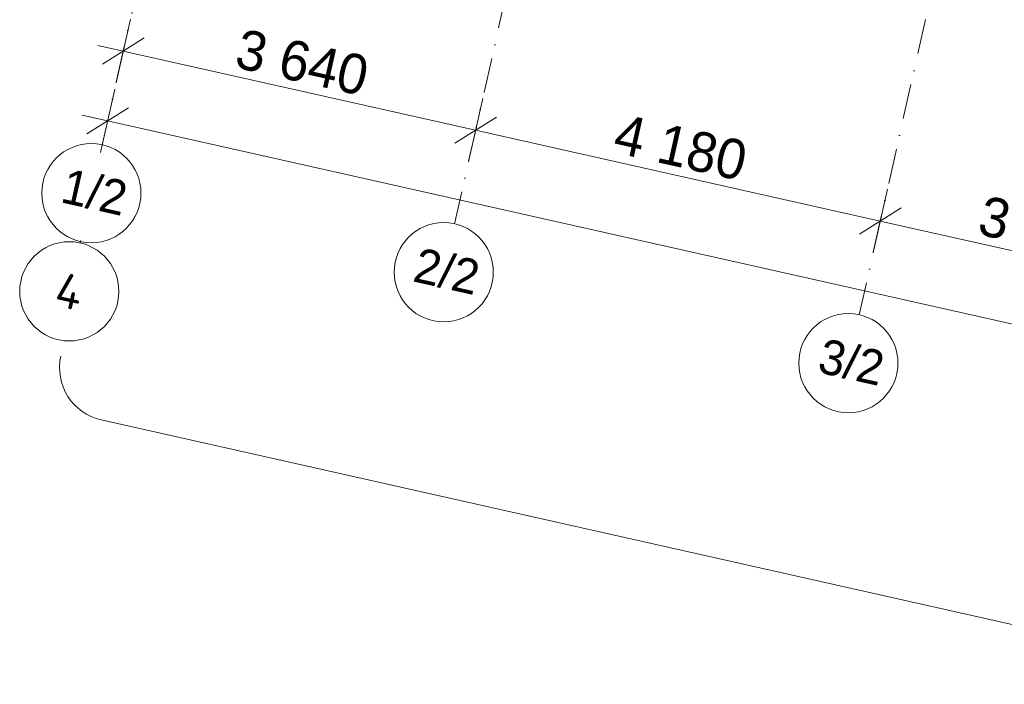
# Model space of a CAD drawing. Header units: millimetres. Extents: x -7145531 to -6681560, y 6117368 to 6219355.
# Tile 2 of 144: x -6960395 to -6950471, y 6124444 to 6131144. Entities that reach past the tile are written whole.
import ezdxf
from ezdxf.enums import TextEntityAlignment as Align

# ---------------------------------------------------------------- set-up
doc = ezdxf.new("R2010")
doc.units = ezdxf.units.MM
doc.header["$MEASUREMENT"] = 0
doc.linetypes.add('Штрихпунктирная', pattern=[670.277762, 352.777767, -176.388884, 0, -141.111112])
for name, color, linetype, lineweight in [('0_Ном._пера__120', 7, 'Continuous', 0), ('АР-Чертеж-Оси габаритные.АР_Ном._пера__120', 7, 'Continuous', 0), ('АР-Чертеж-Оси_Осевые размеры.АР_Ном._пера__1', 7, 'Continuous', 0), ('АР-Чертеж-Оси_Осевые размеры.АР_Ном._пера__120', 7, 'Continuous', 0)]:
    doc.layers.add(name, color=color, linetype=linetype, lineweight=lineweight)
doc.layers.add('АР-Чертеж-Оси габаритные.АР', color=7, linetype='Continuous')
doc.layers.add('АР-Чертеж-Оси_Осевые размеры.АР', color=7, linetype='Continuous')
doc.styles.add('РЎР“Р•РќР•Р\xa0Р\x98Р\xa0_РЎРўР\x98Р›Р¬_3', font='GOTHIC.TTF')
doc.styles.add('РЎР“Р•РќР•Р\xa0Р\x98Р\xa0_РЎРўР\x98Р›Р¬_8', font='isocpeur.ttf')
doc.dimstyles.new('СГЕНЕРИР_СТИЛЬ__2', dxfattribs={"dimtxt": 400, "dimasz": 332.5, "dimexe": 0.18, "dimexo": 0.0625, "dimgap": 0, "dimtad": 1, "dimdec": 0, "dimzin": 0, "dimdsep": 46, "dimtxsty": 'РЎР“Р•РќР•Р\xa0Р\x98Р\xa0_РЎРўР\x98Р›Р¬_3', "dimblk": 'ARROWHEAD_6', "dimblk1": 'ARROWHEAD_6', "dimblk2": 'ARROWHEAD_6', "dimcen": 0.09, "dimse1": 1, "dimse2": 1, "dimclrd": 7, "dimclre": 7, "dimclrt": 7, "dimazin": 0, "dimtfac": 1, "dimtdec": 4, "dimtmove": 0, "dimatfit": 3, "dimfxl": 1, "dimtolj": 1, "dimtzin": 0, "dimarcsym": 0})
doc.dimstyles.new('СГЕНЕРИР_СТИЛЬ__5', dxfattribs={"dimtxt": 400, "dimasz": 332.5, "dimexe": 0.18, "dimexo": 0.0625, "dimgap": 0, "dimtad": 1, "dimdec": 0, "dimzin": 0, "dimdsep": 46, "dimtxsty": 'РЎР“Р•РќР•Р\xa0Р\x98Р\xa0_РЎРўР\x98Р›Р¬_3', "dimblk": 'ARROWHEAD_6', "dimblk1": 'ARROWHEAD_6', "dimblk2": 'ARROWHEAD_6', "dimcen": 0.09, "dimse1": 1, "dimse2": 1, "dimclrd": 7, "dimclre": 7, "dimclrt": 7, "dimazin": 0, "dimtfac": 1, "dimtdec": 4, "dimtmove": 2, "dimatfit": 3, "dimfxl": 1, "dimtolj": 1, "dimtzin": 0, "dimarcsym": 0})

# ---------------------------------------------------------------- blocks, each defined once
blk = doc.blocks.new('Стандартный Маркер Сетки[127]_3', base_point=(-6954562.2, 6152149.8))
at = {"layer": 'АР-Чертеж-Оси_Осевые размеры.АР_Ном._пера__120', "color": 7, "linetype": 'Штрихпунктирная', "lineweight": 0}
for p, q in [((-6954781.4, 6151174.1), (-6959343.9, 6130859.7)), ((-6959343.9, 6130859.7), (-6959563, 6129884))]:
    blk.add_line(p, q, dxfattribs=at)
at = {"layer": 'АР-Чертеж-Оси_Осевые размеры.АР_Ном._пера__120', "color": 7, "linetype": 'Continuous', "lineweight": 0}
blk.add_circle((-6959672.6, 6129396.1), 500, dxfattribs=at)
at = {"layer": 'АР-Чертеж-Оси_Осевые размеры.АР_Ном._пера__120', "color": 7, "linetype": 'Штрихпунктирная', "lineweight": 0}
blk.add_point((-6959343.9, 6130859.7), dxfattribs=at)
blk.add_point((-6959343.9, 6130859.7), dxfattribs=at)
at = {"layer": 'АР-Чертеж-Оси_Осевые размеры.АР_Ном._пера__120', "color": 7, "lineweight": 0, "style": 'РЎР“Р•РќР•Р\xa0Р\x98Р\xa0_РЎРўР\x98Р›Р¬_3'}
blk.add_attdef('AC_MarkerText_1', text='', height=350, rotation=347.34172, dxfattribs=at).set_placement((-6959602.6, 6129577.2), align=Align.TOP_CENTER)
blk = doc.blocks.new('Стандартный Маркер Сетки[129]_3', base_point=(-6946932.3, 6150436.1))
at = {"layer": 'АР-Чертеж-Оси_Осевые размеры.АР_Ном._пера__120', "color": 7, "linetype": 'Штрихпунктирная', "lineweight": 0}
for p, q in [((-6947151.4, 6149460.4), (-6951713.9, 6129146)), ((-6951713.9, 6129146), (-6951933.1, 6128170.3))]:
    blk.add_line(p, q, dxfattribs=at)
at = {"layer": 'АР-Чертеж-Оси_Осевые размеры.АР_Ном._пера__120', "color": 7, "linetype": 'Continuous', "lineweight": 0}
blk.add_circle((-6952042.6, 6127682.5), 500, dxfattribs=at)
at = {"layer": 'АР-Чертеж-Оси_Осевые размеры.АР_Ном._пера__120', "color": 7, "linetype": 'Штрихпунктирная', "lineweight": 0}
blk.add_point((-6951713.9, 6129146), dxfattribs=at)
blk.add_point((-6951713.9, 6129146), dxfattribs=at)
at = {"layer": 'АР-Чертеж-Оси_Осевые размеры.АР_Ном._пера__120', "color": 7, "lineweight": 0, "style": 'РЎР“Р•РќР•Р\xa0Р\x98Р\xa0_РЎРўР\x98Р›Р¬_3'}
blk.add_attdef('AC_MarkerText_1', text='', height=350, rotation=347.34172, dxfattribs=at).set_placement((-6951972.7, 6127863.6), align=Align.TOP_CENTER)
blk = doc.blocks.new('Стандартный Маркер Сетки[131]_3', base_point=(-6959779.8, 6128918.7))
at = {"layer": 'АР-Чертеж-Оси габаритные.АР_Ном._пера__120', "color": 7, "linetype": 'Штрихпунктирная', "lineweight": 0}
for q in [(-6959785.4, 6128893.7), (-6959779.8, 6128918.7), (-6959782.6, 6128906.2)]:
    blk.add_line((-6959782.6, 6128906.2), q, dxfattribs=at)
at = {"layer": 'АР-Чертеж-Оси габаритные.АР_Ном._пера__120', "color": 7, "linetype": 'Continuous', "lineweight": 0}
blk.add_circle((-6959895, 6128405.8), 500, dxfattribs=at)
at = {"layer": 'АР-Чертеж-Оси габаритные.АР_Ном._пера__120', "color": 7, "linetype": 'Штрихпунктирная', "lineweight": 0}
blk.add_point((-6959782.6, 6128906.2), dxfattribs=at)
blk.add_point((-6959782.6, 6128906.2), dxfattribs=at)
at = {"layer": 'АР-Чертеж-Оси габаритные.АР_Ном._пера__120', "color": 7, "lineweight": 0, "style": 'РЎР“Р•РќР•Р\xa0Р\x98Р\xa0_РЎРўР\x98Р›Р¬_8'}
blk.add_attdef('AC_MarkerText_1', text='', height=350, rotation=347.34172, dxfattribs=at).set_placement((-6959856.6, 6128576.6), align=Align.TOP_CENTER)
blk = doc.blocks.new('Стандартный Маркер Сетки[133]_3', base_point=(-6951010.7, 6151352.1))
at = {"layer": 'АР-Чертеж-Оси_Осевые размеры.АР_Ном._пера__120', "color": 7, "linetype": 'Штрихпунктирная', "lineweight": 0}
for p, q in [((-6951229.8, 6150376.4), (-6955792.3, 6130062)), ((-6955792.3, 6130062), (-6956011.5, 6129086.3))]:
    blk.add_line(p, q, dxfattribs=at)
at = {"layer": 'АР-Чертеж-Оси_Осевые размеры.АР_Ном._пера__120', "color": 7, "linetype": 'Continuous', "lineweight": 0}
blk.add_circle((-6956121, 6128598.5), 500, dxfattribs=at)
at = {"layer": 'АР-Чертеж-Оси_Осевые размеры.АР_Ном._пера__120', "color": 7, "linetype": 'Штрихпунктирная', "lineweight": 0}
blk.add_point((-6955792.3, 6130062), dxfattribs=at)
blk.add_point((-6955792.3, 6130062), dxfattribs=at)
at = {"layer": 'АР-Чертеж-Оси_Осевые размеры.АР_Ном._пера__120', "color": 7, "lineweight": 0, "style": 'РЎР“Р•РќР•Р\xa0Р\x98Р\xa0_РЎРўР\x98Р›Р¬_3'}
blk.add_attdef('AC_MarkerText_1', text='', height=350, rotation=347.34172, dxfattribs=at).set_placement((-6956051.1, 6128779.6), align=Align.TOP_CENTER)
blk = doc.blocks.new('Стандартный Маркер Сетки[135]_3', base_point=(-6954562.2, 6152149.8))
at = {"layer": 'АР-Чертеж-Оси_Осевые размеры.АР_Ном._пера__120', "color": 7, "linetype": 'Штрихпунктирная', "lineweight": 0}
for p, q in [((-6954781.4, 6151174.1), (-6959343.9, 6130859.7)), ((-6959343.9, 6130859.7), (-6959563, 6129884))]:
    blk.add_line(p, q, dxfattribs=at)
at = {"layer": 'АР-Чертеж-Оси_Осевые размеры.АР_Ном._пера__120', "color": 7, "linetype": 'Continuous', "lineweight": 0}
blk.add_circle((-6959672.6, 6129396.1), 500, dxfattribs=at)
at = {"layer": 'АР-Чертеж-Оси_Осевые размеры.АР_Ном._пера__120', "color": 7, "linetype": 'Штрихпунктирная', "lineweight": 0}
blk.add_point((-6959343.9, 6130859.7), dxfattribs=at)
blk.add_point((-6959343.9, 6130859.7), dxfattribs=at)
at = {"layer": 'АР-Чертеж-Оси_Осевые размеры.АР_Ном._пера__120', "color": 7, "lineweight": 0, "style": 'РЎР“Р•РќР•Р\xa0Р\x98Р\xa0_РЎРўР\x98Р›Р¬_3'}
blk.add_attdef('AC_MarkerText_1', text='', height=350, rotation=347.34172, dxfattribs=at).set_placement((-6959602.6, 6129577.2), align=Align.TOP_CENTER)
blk = doc.blocks.new('Стандартный Маркер Сетки[136]_3', base_point=(-6954562.2, 6152149.8))
at = {"layer": 'АР-Чертеж-Оси_Осевые размеры.АР_Ном._пера__120', "color": 7, "linetype": 'Штрихпунктирная', "lineweight": 0}
for p, q in [((-6954781.4, 6151174.1), (-6959343.9, 6130859.7)), ((-6959343.9, 6130859.7), (-6959563, 6129884))]:
    blk.add_line(p, q, dxfattribs=at)
at = {"layer": 'АР-Чертеж-Оси_Осевые размеры.АР_Ном._пера__120', "color": 7, "linetype": 'Continuous', "lineweight": 0}
blk.add_circle((-6959672.6, 6129396.1), 500, dxfattribs=at)
at = {"layer": 'АР-Чертеж-Оси_Осевые размеры.АР_Ном._пера__120', "color": 7, "linetype": 'Штрихпунктирная', "lineweight": 0}
blk.add_point((-6959343.9, 6130859.7), dxfattribs=at)
blk.add_point((-6959343.9, 6130859.7), dxfattribs=at)
at = {"layer": 'АР-Чертеж-Оси_Осевые размеры.АР_Ном._пера__120', "color": 7, "lineweight": 0, "style": 'РЎР“Р•РќР•Р\xa0Р\x98Р\xa0_РЎРўР\x98Р›Р¬_3'}
blk.add_attdef('AC_MarkerText_1', text='', height=350, rotation=347.34172, dxfattribs=at).set_placement((-6959602.6, 6129577.2), align=Align.TOP_CENTER)
blk = doc.blocks.new('Стандартный Маркер Сетки[137]_3', base_point=(-6954562.2, 6152149.8))
at = {"layer": 'АР-Чертеж-Оси_Осевые размеры.АР_Ном._пера__120', "color": 7, "linetype": 'Штрихпунктирная', "lineweight": 0}
for p, q in [((-6954781.4, 6151174.1), (-6959343.9, 6130859.7)), ((-6959343.9, 6130859.7), (-6959563, 6129884))]:
    blk.add_line(p, q, dxfattribs=at)
at = {"layer": 'АР-Чертеж-Оси_Осевые размеры.АР_Ном._пера__120', "color": 7, "linetype": 'Continuous', "lineweight": 0}
blk.add_circle((-6959672.6, 6129396.1), 500, dxfattribs=at)
at = {"layer": 'АР-Чертеж-Оси_Осевые размеры.АР_Ном._пера__120', "color": 7, "linetype": 'Штрихпунктирная', "lineweight": 0}
blk.add_point((-6959343.9, 6130859.7), dxfattribs=at)
blk.add_point((-6959343.9, 6130859.7), dxfattribs=at)
at = {"layer": 'АР-Чертеж-Оси_Осевые размеры.АР_Ном._пера__120', "color": 7, "lineweight": 0, "style": 'РЎР“Р•РќР•Р\xa0Р\x98Р\xa0_РЎРўР\x98Р›Р¬_3'}
blk.add_attdef('AC_MarkerText_1', text='', height=350, rotation=347.34172, dxfattribs=at).set_placement((-6959602.6, 6129577.2), align=Align.TOP_CENTER)
blk = doc.blocks.new('Стандартный Маркер Сетки[140]_3', base_point=(-6954562.2, 6152149.8))
at = {"layer": 'АР-Чертеж-Оси_Осевые размеры.АР_Ном._пера__120', "color": 7, "linetype": 'Штрихпунктирная', "lineweight": 0}
for p, q in [((-6954781.4, 6151174.1), (-6959343.9, 6130859.7)), ((-6959343.9, 6130859.7), (-6959563, 6129884))]:
    blk.add_line(p, q, dxfattribs=at)
at = {"layer": 'АР-Чертеж-Оси_Осевые размеры.АР_Ном._пера__120', "color": 7, "linetype": 'Continuous', "lineweight": 0}
blk.add_circle((-6959672.6, 6129396.1), 500, dxfattribs=at)
at = {"layer": 'АР-Чертеж-Оси_Осевые размеры.АР_Ном._пера__120', "color": 7, "linetype": 'Штрихпунктирная', "lineweight": 0}
blk.add_point((-6959343.9, 6130859.7), dxfattribs=at)
blk.add_point((-6959343.9, 6130859.7), dxfattribs=at)
at = {"layer": 'АР-Чертеж-Оси_Осевые размеры.АР_Ном._пера__120', "color": 7, "lineweight": 0, "style": 'РЎР“Р•РќР•Р\xa0Р\x98Р\xa0_РЎРўР\x98Р›Р¬_3'}
blk.add_attdef('AC_MarkerText_1', text='', height=350, rotation=347.34172, dxfattribs=at).set_placement((-6959602.6, 6129577.2), align=Align.TOP_CENTER)
blk = doc.blocks.new('Стандартный Маркер Сетки[142]_3', base_point=(-6946932.3, 6150436.1))
at = {"layer": 'АР-Чертеж-Оси_Осевые размеры.АР_Ном._пера__120', "color": 7, "linetype": 'Штрихпунктирная', "lineweight": 0}
for p, q in [((-6947151.4, 6149460.4), (-6951713.9, 6129146)), ((-6951713.9, 6129146), (-6951933.1, 6128170.3))]:
    blk.add_line(p, q, dxfattribs=at)
at = {"layer": 'АР-Чертеж-Оси_Осевые размеры.АР_Ном._пера__120', "color": 7, "linetype": 'Continuous', "lineweight": 0}
blk.add_circle((-6952042.6, 6127682.5), 500, dxfattribs=at)
at = {"layer": 'АР-Чертеж-Оси_Осевые размеры.АР_Ном._пера__120', "color": 7, "linetype": 'Штрихпунктирная', "lineweight": 0}
blk.add_point((-6951713.9, 6129146), dxfattribs=at)
blk.add_point((-6951713.9, 6129146), dxfattribs=at)
at = {"layer": 'АР-Чертеж-Оси_Осевые размеры.АР_Ном._пера__120', "color": 7, "lineweight": 0, "style": 'РЎР“Р•РќР•Р\xa0Р\x98Р\xa0_РЎРўР\x98Р›Р¬_3'}
blk.add_attdef('AC_MarkerText_1', text='', height=350, rotation=347.34172, dxfattribs=at).set_placement((-6951972.7, 6127863.6), align=Align.TOP_CENTER)
blk = doc.blocks.new('Стандартный Маркер Сетки[144]_3', base_point=(-6959779.8, 6128918.7))
at = {"layer": 'АР-Чертеж-Оси габаритные.АР_Ном._пера__120', "color": 7, "linetype": 'Штрихпунктирная', "lineweight": 0}
for q in [(-6959785.4, 6128893.7), (-6959779.8, 6128918.7), (-6959782.6, 6128906.2)]:
    blk.add_line((-6959782.6, 6128906.2), q, dxfattribs=at)
at = {"layer": 'АР-Чертеж-Оси габаритные.АР_Ном._пера__120', "color": 7, "linetype": 'Continuous', "lineweight": 0}
blk.add_circle((-6959895, 6128405.8), 500, dxfattribs=at)
at = {"layer": 'АР-Чертеж-Оси габаритные.АР_Ном._пера__120', "color": 7, "linetype": 'Штрихпунктирная', "lineweight": 0}
blk.add_point((-6959782.6, 6128906.2), dxfattribs=at)
blk.add_point((-6959782.6, 6128906.2), dxfattribs=at)
at = {"layer": 'АР-Чертеж-Оси габаритные.АР_Ном._пера__120', "color": 7, "lineweight": 0, "style": 'РЎР“Р•РќР•Р\xa0Р\x98Р\xa0_РЎРўР\x98Р›Р¬_8'}
blk.add_attdef('AC_MarkerText_1', text='', height=350, rotation=347.34172, dxfattribs=at).set_placement((-6959856.6, 6128576.6), align=Align.TOP_CENTER)
blk = doc.blocks.new('Стандартный Маркер Сетки[146]_3', base_point=(-6951010.7, 6151352.1))
at = {"layer": 'АР-Чертеж-Оси_Осевые размеры.АР_Ном._пера__120', "color": 7, "linetype": 'Штрихпунктирная', "lineweight": 0}
for p, q in [((-6951229.8, 6150376.4), (-6955792.3, 6130062)), ((-6955792.3, 6130062), (-6956011.5, 6129086.3))]:
    blk.add_line(p, q, dxfattribs=at)
at = {"layer": 'АР-Чертеж-Оси_Осевые размеры.АР_Ном._пера__120', "color": 7, "linetype": 'Continuous', "lineweight": 0}
blk.add_circle((-6956121, 6128598.5), 500, dxfattribs=at)
at = {"layer": 'АР-Чертеж-Оси_Осевые размеры.АР_Ном._пера__120', "color": 7, "linetype": 'Штрихпунктирная', "lineweight": 0}
blk.add_point((-6955792.3, 6130062), dxfattribs=at)
blk.add_point((-6955792.3, 6130062), dxfattribs=at)
at = {"layer": 'АР-Чертеж-Оси_Осевые размеры.АР_Ном._пера__120', "color": 7, "lineweight": 0, "style": 'РЎР“Р•РќР•Р\xa0Р\x98Р\xa0_РЎРўР\x98Р›Р¬_3'}
blk.add_attdef('AC_MarkerText_1', text='', height=350, rotation=347.34172, dxfattribs=at).set_placement((-6956051.1, 6128779.6), align=Align.TOP_CENTER)
blk = doc.blocks.new('Стандартный Маркер Сетки[148]_3', base_point=(-6954562.2, 6152149.8))
at = {"layer": 'АР-Чертеж-Оси_Осевые размеры.АР_Ном._пера__120', "color": 7, "linetype": 'Штрихпунктирная', "lineweight": 0}
for p, q in [((-6954781.4, 6151174.1), (-6959343.9, 6130859.7)), ((-6959343.9, 6130859.7), (-6959563, 6129884))]:
    blk.add_line(p, q, dxfattribs=at)
at = {"layer": 'АР-Чертеж-Оси_Осевые размеры.АР_Ном._пера__120', "color": 7, "linetype": 'Continuous', "lineweight": 0}
blk.add_circle((-6959672.6, 6129396.1), 500, dxfattribs=at)
at = {"layer": 'АР-Чертеж-Оси_Осевые размеры.АР_Ном._пера__120', "color": 7, "linetype": 'Штрихпунктирная', "lineweight": 0}
blk.add_point((-6959343.9, 6130859.7), dxfattribs=at)
blk.add_point((-6959343.9, 6130859.7), dxfattribs=at)
at = {"layer": 'АР-Чертеж-Оси_Осевые размеры.АР_Ном._пера__120', "color": 7, "lineweight": 0, "style": 'РЎР“Р•РќР•Р\xa0Р\x98Р\xa0_РЎРўР\x98Р›Р¬_3'}
blk.add_attdef('AC_MarkerText_1', text='', height=350, rotation=347.34172, dxfattribs=at).set_placement((-6959602.6, 6129577.2), align=Align.TOP_CENTER)
blk = doc.blocks.new('Стандартный Маркер Сетки[149]_3', base_point=(-6954562.2, 6152149.8))
at = {"layer": 'АР-Чертеж-Оси_Осевые размеры.АР_Ном._пера__120', "color": 7, "linetype": 'Штрихпунктирная', "lineweight": 0}
for p, q in [((-6954781.4, 6151174.1), (-6959343.9, 6130859.7)), ((-6959343.9, 6130859.7), (-6959563, 6129884))]:
    blk.add_line(p, q, dxfattribs=at)
at = {"layer": 'АР-Чертеж-Оси_Осевые размеры.АР_Ном._пера__120', "color": 7, "linetype": 'Continuous', "lineweight": 0}
blk.add_circle((-6959672.6, 6129396.1), 500, dxfattribs=at)
at = {"layer": 'АР-Чертеж-Оси_Осевые размеры.АР_Ном._пера__120', "color": 7, "linetype": 'Штрихпунктирная', "lineweight": 0}
blk.add_point((-6959343.9, 6130859.7), dxfattribs=at)
blk.add_point((-6959343.9, 6130859.7), dxfattribs=at)
at = {"layer": 'АР-Чертеж-Оси_Осевые размеры.АР_Ном._пера__120', "color": 7, "lineweight": 0, "style": 'РЎР“Р•РќР•Р\xa0Р\x98Р\xa0_РЎРўР\x98Р›Р¬_3'}
blk.add_attdef('AC_MarkerText_1', text='', height=350, rotation=347.34172, dxfattribs=at).set_placement((-6959602.6, 6129577.2), align=Align.TOP_CENTER)
blk = doc.blocks.new('Стандартный Маркер Сетки[150]_3', base_point=(-6954562.2, 6152149.8))
at = {"layer": 'АР-Чертеж-Оси_Осевые размеры.АР_Ном._пера__120', "color": 7, "linetype": 'Штрихпунктирная', "lineweight": 0}
for p, q in [((-6954781.4, 6151174.1), (-6959343.9, 6130859.7)), ((-6959343.9, 6130859.7), (-6959563, 6129884))]:
    blk.add_line(p, q, dxfattribs=at)
at = {"layer": 'АР-Чертеж-Оси_Осевые размеры.АР_Ном._пера__120', "color": 7, "linetype": 'Continuous', "lineweight": 0}
blk.add_circle((-6959672.6, 6129396.1), 500, dxfattribs=at)
at = {"layer": 'АР-Чертеж-Оси_Осевые размеры.АР_Ном._пера__120', "color": 7, "linetype": 'Штрихпунктирная', "lineweight": 0}
blk.add_point((-6959343.9, 6130859.7), dxfattribs=at)
blk.add_point((-6959343.9, 6130859.7), dxfattribs=at)
at = {"layer": 'АР-Чертеж-Оси_Осевые размеры.АР_Ном._пера__120', "color": 7, "lineweight": 0, "style": 'РЎР“Р•РќР•Р\xa0Р\x98Р\xa0_РЎРўР\x98Р›Р¬_3'}
blk.add_attdef('AC_MarkerText_1', text='', height=350, rotation=347.34172, dxfattribs=at).set_placement((-6959602.6, 6129577.2), align=Align.TOP_CENTER)
blk = doc.blocks.new('*D916', base_point=(-6338440.4, 6562275.6))
at = {"layer": 'АР-Чертеж-Оси_Осевые размеры.АР_Ном._пера__1', "color": 7, "linetype": 'Continuous', "lineweight": 0, "transparency": 16777216}
for p, q in [((-6959422.9, 6130508), (-6959279, 6131148.3)), ((-6959141.9, 6130960.5), (-6959560, 6130695.7)), ((-6959607.1, 6130885.6), (-6959351, 6130828.1)), ((-6959351, 6130828.1), (-6955799.4, 6130030.5)), ((-6955590.3, 6130162.9), (-6956008.5, 6129898.1))]:
    blk.add_line(p, q, dxfattribs=at)
at = {"layer": 'АР-Чертеж-Оси_Осевые размеры.АР_Ном._пера__1', "color": 7, "lineweight": 0, "transparency": 16777216, "insert": (-6958245.4, 6130661.8), "char_height": 400, "attachment_point": 7, "rotation": 347.34172, "style": 'РЎР“Р•РќР•Р\xa0Р\x98Р\xa0_РЎРўР\x98Р›Р¬_3'}
blk.add_mtext('\\A1;{\\pql;\\fCentury Gothic|b0|i0|c204|p0;\\W1.000000;3\xa0640}', dxfattribs=at)
blk = doc.blocks.new('ARROWHEAD_6')
at = {"color": 0, "linetype": 'Continuous', "lineweight": 0}
for p, q in [((-0.5, -0.5), (0.5, 0.5)), ((0, 0), (-1, 0))]:
    blk.add_line(p, q, dxfattribs=at)
blk = doc.blocks.new('*D917', base_point=(-6338440.4, 6562275.6))
at = {"layer": 'АР-Чертеж-Оси_Осевые размеры.АР_Ном._пера__1', "color": 7, "linetype": 'Continuous', "lineweight": 0, "transparency": 16777216}
for p, q in [((-6959351, 6130828.1), (-6955799.4, 6130030.5)), ((-6955871.3, 6129710.3), (-6955727.5, 6130350.6)), ((-6955590.3, 6130162.9), (-6956008.5, 6129898.1)), ((-6955799.4, 6130030.5), (-6951721, 6129114.5)), ((-6951511.9, 6129246.9), (-6951930.1, 6128982.1))]:
    blk.add_line(p, q, dxfattribs=at)
at = {"layer": 'АР-Чертеж-Оси_Осевые размеры.АР_Ном._пера__1', "color": 7, "lineweight": 0, "transparency": 16777216, "insert": (-6954430.5, 6129805), "char_height": 400, "attachment_point": 7, "rotation": 347.34172, "style": 'РЎР“Р•РќР•Р\xa0Р\x98Р\xa0_РЎРўР\x98Р›Р¬_3'}
blk.add_mtext('\\A1;{\\pql;\\fCentury Gothic|b0|i0|c204|p0;\\W1.000000;4\xa0180}', dxfattribs=at)
blk = doc.blocks.new('*D918', base_point=(-6338440.4, 6562275.6))
at = {"layer": 'АР-Чертеж-Оси_Осевые размеры.АР_Ном._пера__1', "color": 7, "linetype": 'Continuous', "lineweight": 0, "transparency": 16777216}
for p, q in [((-6955799.4, 6130030.5), (-6951721, 6129114.5)), ((-6951792.9, 6128794.3), (-6951649.1, 6129434.6)), ((-6951511.9, 6129246.9), (-6951930.1, 6128982.1)), ((-6951721, 6129114.5), (-6948452.4, 6128380.4)), ((-6948243.3, 6128512.8), (-6948661.5, 6128248))]:
    blk.add_line(p, q, dxfattribs=at)
at = {"layer": 'АР-Чертеж-Оси_Осевые размеры.АР_Ном._пера__1', "color": 7, "lineweight": 0, "transparency": 16777216, "insert": (-6950757, 6128979.9), "char_height": 400, "attachment_point": 7, "rotation": 347.34172, "style": 'РЎР“Р•РќР•Р\xa0Р\x98Р\xa0_РЎРўР\x98Р›Р¬_3'}
blk.add_mtext('\\A1;{\\pql;\\fCentury Gothic|b0|i0|c204|p0;\\W1.000000;3\xa0350}', dxfattribs=at)
blk = doc.blocks.new('*D919', base_point=(-6338440.4, 6562275.6))
at = {"layer": 'АР-Чертеж-Оси_Осевые размеры.АР_Ном._пера__1', "color": 7, "linetype": 'Continuous', "lineweight": 0, "transparency": 16777216}
for p, q in [((-6951721, 6129114.5), (-6948452.4, 6128380.4)), ((-6948524.3, 6128060.2), (-6948380.5, 6128700.5)), ((-6948243.3, 6128512.8), (-6948661.5, 6128248)), ((-6948452.4, 6128380.4), (-6944530.1, 6127499.4)), ((-6944602, 6127179.3), (-6944458.2, 6127819.6)), ((-6944321, 6127631.8), (-6944739.2, 6127367)), ((-6944530.1, 6127499.4), (-6941173.7, 6126745.6))]:
    blk.add_line(p, q, dxfattribs=at)
at = {"layer": 'АР-Чертеж-Оси_Осевые размеры.АР_Ном._пера__1', "color": 7, "lineweight": 0, "transparency": 16777216, "insert": (-6947161.5, 6128172.4), "char_height": 400, "attachment_point": 7, "rotation": 347.34172, "style": 'РЎР“Р•РќР•Р\xa0Р\x98Р\xa0_РЎРўР\x98Р›Р¬_3'}
blk.add_mtext('\\A1;{\\pql;\\fCentury Gothic|b0|i0|c204|p0;\\W1.000000;4\xa0020}', dxfattribs=at)
blk = doc.blocks.new('*D948', base_point=(-6338440.4, 6562275.6))
at = {"layer": 'АР-Чертеж-Оси_Осевые размеры.АР_Ном._пера__1', "color": 7, "linetype": 'Continuous', "lineweight": 0, "transparency": 16777216}
for p, q in [((-6959437, 6130445), (-6959580.8, 6129804.7)), ((-6959299.8, 6130257.2), (-6959718, 6129992.4)), ((-6959508.9, 6130124.8), (-6959765, 6130182.3)), ((-6937877.7, 6125266.6), (-6959508.9, 6130124.8)), ((-6938086.8, 6125134.2), (-6937668.6, 6125399))]:
    blk.add_line(p, q, dxfattribs=at)
at = {"layer": 'АР-Чертеж-Оси_Осевые размеры.АР_Ном._пера__1', "color": 7, "lineweight": 0, "transparency": 16777216, "insert": (-6947319.7, 6127469.2), "char_height": 400, "attachment_point": 7, "rotation": 347.34172, "style": 'РЎР“Р•РќР•Р\xa0Р\x98Р\xa0_РЎРўР\x98Р›Р¬_3'}
blk.add_mtext('\\A1;{\\pql;\\fCentury Gothic|b0|i0|c204|p0;\\W1.000000;22\xa0170}', dxfattribs=at)

msp = doc.modelspace()

# ---------------------------------------------------------------- linework, layer by layer
at = {"layer": '0_Ном._пера__120', "color": 7, "linetype": 'Continuous', "lineweight": 0}
msp.add_lwpolyline([(-6959980.1, 6127752.8, 0.414214), (-6959573.1, 6127110), (-6949152.5, 6124769.6, -0.141805), (-6948890.3, 6124625.4), (-6948708.7, 6124444.2)], format="xyb", dxfattribs=at)

# ---------------------------------------------------------------- block references
at = {"layer": 'АР-Чертеж-Оси габаритные.АР', "color": 8, "linetype": 'Continuous', "lineweight": 15}
for name in ['Стандартный Маркер Сетки[131]_3', 'Стандартный Маркер Сетки[144]_3']:
    msp.add_blockref(name, (-6959779.8, 6128918.7), dxfattribs=at).add_auto_attribs({'AC_MarkerText_1': '4'})
at = {"layer": 'АР-Чертеж-Оси_Осевые размеры.АР', "color": 8, "linetype": 'Continuous', "lineweight": 15}
for name, p, values in [('Стандартный Маркер Сетки[127]_3', (-6954562.2, 6152149.8), {'AC_MarkerText_1': '1/2'}), ('Стандартный Маркер Сетки[135]_3', (-6954562.2, 6152149.8), {'AC_MarkerText_1': '1/2'}), ('Стандартный Маркер Сетки[136]_3', (-6954562.2, 6152149.8), {'AC_MarkerText_1': '1/2'}), ('Стандартный Маркер Сетки[137]_3', (-6954562.2, 6152149.8), {'AC_MarkerText_1': '1/2'}), ('Стандартный Маркер Сетки[140]_3', (-6954562.2, 6152149.8), {'AC_MarkerText_1': '1/2'}), ('Стандартный Маркер Сетки[148]_3', (-6954562.2, 6152149.8), {'AC_MarkerText_1': '1/2'}), ('Стандартный Маркер Сетки[149]_3', (-6954562.2, 6152149.8), {'AC_MarkerText_1': '1/2'}), ('Стандартный Маркер Сетки[150]_3', (-6954562.2, 6152149.8), {'AC_MarkerText_1': '1/2'}), ('Стандартный Маркер Сетки[133]_3', (-6951010.7, 6151352.1), {'AC_MarkerText_1': '2/2'}), ('Стандартный Маркер Сетки[146]_3', (-6951010.7, 6151352.1), {'AC_MarkerText_1': '2/2'}), ('Стандартный Маркер Сетки[129]_3', (-6946932.3, 6150436.1), {'AC_MarkerText_1': '3/2'}), ('Стандартный Маркер Сетки[142]_3', (-6946932.3, 6150436.1), {'AC_MarkerText_1': '3/2'})]:
    msp.add_blockref(name, p, dxfattribs=at).add_auto_attribs(values)

# ---------------------------------------------------------------- dimensions: what is measured, and where the dimension line sits
at = {"layer": 'АР-Чертеж-Оси_Осевые размеры.АР', "color": 7, "linetype": 'Continuous', "lineweight": 0}
for base, p1, p2, angle, dimstyle, picture, middle in [((-6955799.4, 6130030.5), (-6959343.9, 6130859.7), (-6955792.3, 6130062), 347.34172, 'СГЕНЕРИР_СТИЛЬ__2', '*D916', (-6957532.1, 6130706.6)), ((-6951721, 6129114.5), (-6955792.3, 6130062), (-6951713.9, 6129146), 347.34172, 'СГЕНЕРИР_СТИЛЬ__2', '*D917', (-6953717.2, 6129849.8)), ((-6959508.9, 6130124.8), (-6938037.5, 6124555.1), (-6959672.6, 6129396.1), 167.34172, 'СГЕНЕРИР_СТИЛЬ__5', '*D948', (-6946457.9, 6127480.6)), ((-6948452.4, 6128380.4), (-6951713.9, 6129146), (-6948445.3, 6128411.9), 347.34172, 'СГЕНЕРИР_СТИЛЬ__2', '*D918', (-6950043.7, 6129024.7)), ((-6944530.1, 6127499.4), (-6948445.3, 6128411.9), (-6944523, 6127531), 347.34172, 'СГЕНЕРИР_СТИЛЬ__2', '*D919', (-6946448.2, 6128217.2))]:
    dim = msp.add_linear_dim(base=base, p1=p1, p2=p2, angle=angle, dimstyle=dimstyle, dxfattribs=at)
    dim.commit()
    dim.dimension.update_dxf_attribs({"geometry": picture, "text_midpoint": middle, "dimtype": 160, "text_rotation": 347.34172})

doc.saveas('drawing.dxf')
